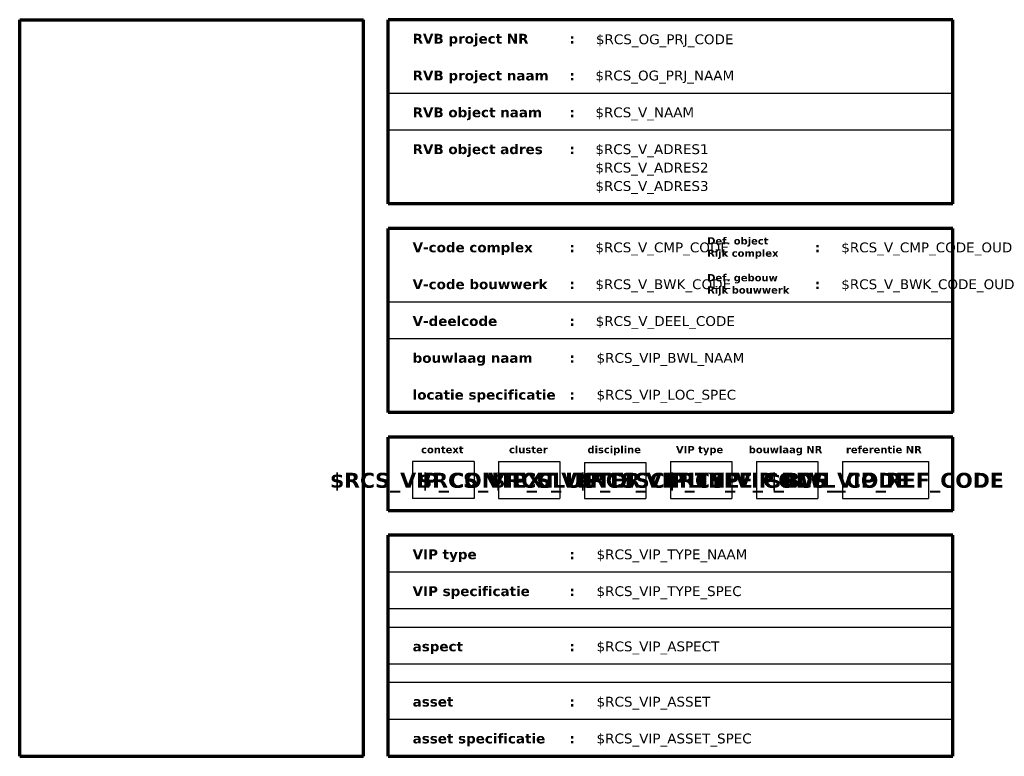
# Model space of a CAD drawing. Header units: millimetres. Extents: x -200 to 7, y -7 to 287.
# Tile 69 of 69: x -200 to 0, y 137 to 287. Entities that reach past the tile are written whole.
import ezdxf
from ezdxf.enums import TextEntityAlignment as Align

# ---------------------------------------------------------------- set-up
doc = ezdxf.new("R2010")
doc.units = ezdxf.units.MM
doc.layers.add('--.--_L_titelblok', color=7, linetype='Continuous')
doc.layers.add('--.--_T_titelblok', color=6, linetype='Continuous')
doc.styles.add('Verdana_3', font='verdana.ttf', dxfattribs={"height": 2})
doc.styles.add('Verdana_B', font='verdanab.ttf', dxfattribs={"height": 1.475})
doc.styles.add('Verdana_B_1', font='verdanab.ttf', dxfattribs={"height": 2})
doc.styles.add('Verdana_B_2', font='verdanab.ttf', dxfattribs={"height": 3.05})

msp = doc.modelspace()

# ---------------------------------------------------------------- linework, layer by layer
at = {"layer": '--.--_L_titelblok', "lineweight": 70}
for p, q in [((-200, 137.5), (-200, 287.5)), ((-200, 287.5), (-130, 287.5)), ((-130, 137.5), (-130, 287.5)), ((-125, 250), (-125, 287.5)), ((-10, 287.5), (-125, 287.5)), ((-10, 250), (-10, 287.5)), ((-10, 250), (-125, 250)), ((-10, 245), (-125, 245)), ((-125, 207.5), (-125, 245)), ((-10, 207.5), (-10, 245)), ((-10, 207.5), (-125, 207.5)), ((-125, 187.5), (-125, 202.5)), ((-10, 202.5), (-125, 202.5)), ((-10, 187.5), (-10, 202.5)), ((-10, 187.5), (-125, 187.5)), ((-125, 137.5), (-125, 182.5)), ((-10, 182.5), (-125, 182.5)), ((-10, 137.5), (-10, 182.5)), ((-200, 137.5), (-130, 137.5)), ((-125, 137.5), (-10, 137.5))]:
    msp.add_line(p, q, dxfattribs=at)
at = {"layer": '--.--_L_titelblok'}
for p, q in [((-10, 272.5), (-125, 272.5)), ((-10, 265), (-125, 265)), ((-10, 230), (-125, 230)), ((-10, 222.5), (-125, 222.5)), ((-120, 197.5), (-120, 190)), ((-107.5, 197.5), (-120, 197.5)), ((-107.5, 197.5), (-107.5, 190)), ((-102.5, 197.5), (-90, 197.5)), ((-102.5, 197.5), (-102.5, 190)), ((-90, 197.5), (-90, 190)), ((-85, 197.34), (-72.5, 197.34)), ((-85, 197.34), (-85, 190)), ((-72.5, 197.34), (-72.5, 190)), ((-67.5, 197.5), (-55, 197.5)), ((-67.5, 197.5), (-67.5, 190)), ((-55, 197.5), (-55, 190)), ((-50, 197.5), (-37.5, 197.5)), ((-50, 197.5), (-50, 190)), ((-37.5, 197.5), (-37.5, 190)), ((-32.5, 197.5), (-15, 197.5)), ((-32.5, 197.5), (-32.5, 190)), ((-15, 197.5), (-15, 190)), ((-107.5, 190), (-120, 190)), ((-102.5, 190), (-90, 190)), ((-85, 190), (-72.5, 190)), ((-67.5, 190), (-55, 190)), ((-50, 190), (-37.5, 190)), ((-32.5, 190), (-15, 190)), ((-10, 175), (-125, 175)), ((-10, 167.5), (-125, 167.5)), ((-10, 163.75), (-125, 163.75)), ((-10, 156.25), (-125, 156.25)), ((-10, 152.5), (-125, 152.5)), ((-10, 145), (-125, 145))]:
    msp.add_line(p, q, dxfattribs=at)

# ---------------------------------------------------------------- texts
at = {"layer": '--.--_T_titelblok', "color": 7, "attachment_point": 1}
for s, insert, char_height, width, style in [('RVB project NR', (-120, 284.63), 2, 29.8228, 'Verdana_B_1'), ('\\fVerdana|b1|i0|c0|p34|;:', (-88.09, 284.63), 2, 1.3629, 'Verdana_B_1'), ('RVB project naam', (-120, 277.13), 2, 35.0337, 'Verdana_B_1'), ('\\fVerdana|b1|i0|c0|p34|;:', (-88.09, 277.13), 2, 1.3629, 'Verdana_B_1'), ('RVB object naam', (-120, 269.63), 2, 33.3502, 'Verdana_B_1'), ('\\fVerdana|b1|i0|c0|p34|;:', (-88.09, 269.63), 2, 1.3629, 'Verdana_B_1'), ('RVB object adres', (-120, 262.13), 2, 33.3502, 'Verdana_B_1'), ('\\fVerdana|b1|i0|c0|p34|;:', (-88.09, 262.13), 2, 1.3629, 'Verdana_B_1'), ('Def. object', (-60.03, 243.2), 1.475, 15.7932, 'Verdana_B'), ('V-code complex', (-120, 242.13), 2, 31.0253, 'Verdana_B_1'), ('\\fVerdana|b1|i0|c0|p34|;:', (-88.09, 242.13), 2, 1.3629, 'Verdana_B_1'), ('Rijk complex', (-60.03, 240.7), 1.475, 18.519, 'Verdana_B'), ('\\fVerdana|b1|i0|c0|p34|;:', (-38.09, 242.13), 2, 1.3629, 'Verdana_B_1'), ('V-code bouwwerk', (-120, 234.63), 2, 35.0337, 'Verdana_B_1'), ('Def. gebouw', (-60.03, 235.7), 1.475, 18.1181, 'Verdana_B'), ('\\fVerdana|b1|i0|c0|p34|;:', (-88.09, 234.63), 2, 1.3629, 'Verdana_B_1'), ('Rijk bouwwerk', (-60.03, 233.2), 1.475, 21.4852, 'Verdana_B'), ('\\fVerdana|b1|i0|c0|p34|;:', (-38.09, 234.63), 2, 1.3629, 'Verdana_B_1'), ('V-deelcode', (-120, 227.13), 2, 21.7257, 'Verdana_B_1'), ('\\fVerdana|b1|i0|c0|p34|;:', (-88.09, 227.13), 2, 1.3629, 'Verdana_B_1'), ('bouwlaag naam', (-120, 219.63), 2, 30.9451, 'Verdana_B_1'), ('\\fVerdana|b1|i0|c0|p34|;:', (-88.09, 219.63), 2, 1.3629, 'Verdana_B_1'), ('locatie specificatie', (-120, 212.13), 2, 36.3966, 'Verdana_B_1'), ('\\fVerdana|b1|i0|c0|p34|;:', (-88.09, 212.13), 2, 1.3629, 'Verdana_B_1'), ('context', (-118.28, 200.7), 1.475, 10.903, 'Verdana_B'), ('cluster', (-100.38, 200.7), 1.475, 9.9409, 'Verdana_B'), ('discipline', (-84.4, 200.7), 1.475, 13.6287, 'Verdana_B'), ('VIP type', (-66.38, 200.7), 1.475, 12.346, 'Verdana_B'), ('bouwlaag NR', (-51.57, 200.7), 1.475, 18.9198, 'Verdana_B'), ('referentie NR', (-31.77, 200.7), 1.475, 19.4008, 'Verdana_B'), ('VIP type', (-120, 179.63), 2, 16.8354, 'Verdana_B_1'), ('\\fVerdana|b1|i0|c0|p34|;:', (-88.09, 179.63), 2, 1.3629, 'Verdana_B_1'), ('VIP specificatie', (-120, 172.13), 2, 30.384, 'Verdana_B_1'), ('\\fVerdana|b1|i0|c0|p34|;:', (-88.09, 172.13), 2, 1.3629, 'Verdana_B_1'), ('aspect', (-120, 160.88), 2, 12.7468, 'Verdana_B_1'), ('\\fVerdana|b1|i0|c0|p34|;:', (-88.09, 160.88), 2, 1.3629, 'Verdana_B_1'), ('asset', (-120, 149.63), 2, 10.4219, 'Verdana_B_1'), ('\\fVerdana|b1|i0|c0|p34|;:', (-88.09, 149.63), 2, 1.3629, 'Verdana_B_1'), ('asset specificatie', (-120, 142.13), 2, 33.751, 'Verdana_B_1'), ('\\fVerdana|b1|i0|c0|p34|;:', (-88.09, 142.13), 2, 1.3629, 'Verdana_B_1')]:
    msp.add_mtext(s, dxfattribs=dict(at, insert=insert, char_height=char_height, width=width, style=style))
at = {"layer": '--.--_T_titelblok', "style": 'Verdana_3'}
for tag, p in [('$RCS_OG_PRJ_CODE', (-82.68, 282.51)), ('$RCS_OG_PRJ_NAAM', (-82.79, 275.13)), ('$RCS_V_NAAM', (-82.79, 267.63)), ('$RCS_V_ADRES1', (-82.79, 260.13)), ('$RCS_V_ADRES2', (-82.79, 256.38)), ('$RCS_V_ADRES3', (-82.79, 252.63)), ('$RCS_V_CMP_CODE', (-82.79, 240.13)), ('$RCS_V_CMP_CODE_OUD', (-32.73, 240.13)), ('$RCS_V_BWK_CODE', (-82.79, 232.63)), ('$RCS_V_BWK_CODE_OUD', (-32.73, 232.63)), ('$RCS_V_DEEL_CODE', (-82.73, 225.13)), ('$RCS_VIP_BWL_NAAM', (-82.55, 217.63)), ('$RCS_VIP_LOC_SPEC', (-82.55, 210.13)), ('$RCS_VIP_TYPE_NAAM', (-82.55, 177.63)), ('$RCS_VIP_TYPE_SPEC', (-82.55, 170.13)), ('$RCS_VIP_ASPECT', (-82.55, 158.88)), ('$RCS_VIP_ASSET', (-82.55, 147.63)), ('$RCS_VIP_ASSET_SPEC', (-82.55, 140.13))]:
    msp.add_attdef(tag, p, '', height=2, dxfattribs=at)
at = {"layer": '--.--_T_titelblok', "style": 'Verdana_B_2'}
for tag, p in [('$RCS_VIP_CONTEXT', (-113.75, 192.18)), ('$RCS_VIP_CLUSTER', (-96.25, 192.18)), ('$RCS_VIP_DISCIPLINE', (-78.75, 192.18)), ('$RCS_VIP_TYPE_CODE', (-61.25, 192.18)), ('$RCS_VIP_BWL_CODE', (-43.75, 192.18)), ('$RCS_VIP_REF_CODE', (-23.75, 192.18))]:
    msp.add_attdef(tag, text='', height=3.05, dxfattribs=at).set_placement(p, align=Align.CENTER)

doc.saveas('drawing.dxf')
